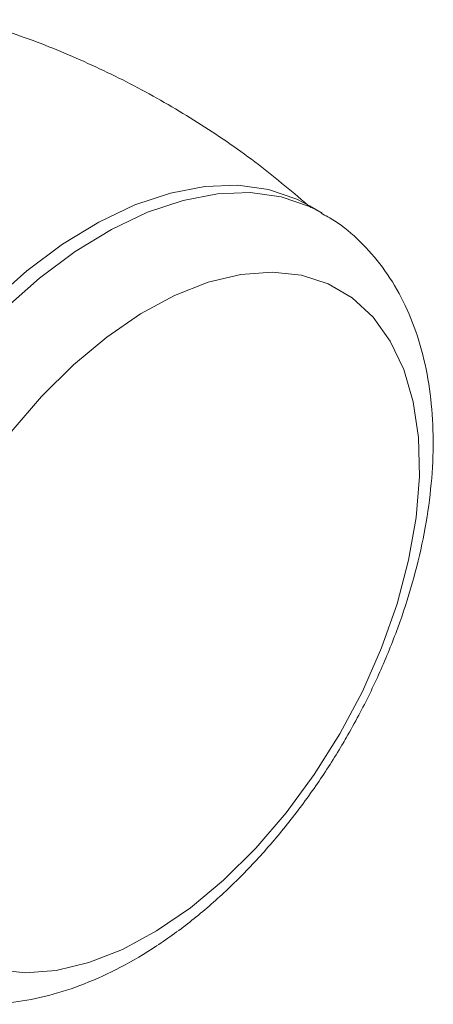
# Model space of a CAD drawing. Header units: millimetres. Extents: x 3 to 556, y 2 to 429.
# Tile 48 of 57: x 499 to 508, y 246 to 268. Entities that reach past the tile are written whole.
import ezdxf

# ---------------------------------------------------------------- set-up
doc = ezdxf.new("R2010")
doc.units = ezdxf.units.MM
doc.header["$LTSCALE"] = 2

msp = doc.modelspace()

# ---------------------------------------------------------------- linework, layer by layer
at = {"color": 7, "linetype": 'Continuous', "lineweight": 0}
msp.add_line((505.6094242, 264.0450415), (505.325365, 264.2090254), dxfattribs=at)
at = {"color": 7, "linetype": 'Continuous', "lineweight": 0, "flags": 128}
for points in [[(495.4361476, 258.5115999), (496.0454106, 259.4867931), (496.7132334, 260.4099008), (497.4305859, 261.2684341), (498.1877672, 262.0507896), (498.9745369, 262.7463865), (499.7802569, 263.3458135), (500.5940296, 263.8409665), (501.4048506, 264.2251493), (502.201754, 264.4931689), (502.9739659, 264.6413973), (503.7110406, 264.6678318), (504.4030115, 264.5721166), (505.0405208, 264.3555431), (505.325365, 264.2090254)], [(498.2797224, 247.0807529), (498.9366442, 247.0092101), (499.6373106, 247.0615509), (500.3706723, 247.2369513), (501.1251641, 247.5326443), (501.8888874, 247.9439678), (502.6497974, 248.4644333), (503.3958941, 249.0858341), (504.1154106, 249.7983697), (504.7970002, 250.5908024), (505.4299129, 251.4506364), (506.0041703, 252.3643114), (506.5107122, 253.3174159), (506.941553, 254.2949231), (507.2898954, 255.2814123), (507.5502484, 256.2613303), (507.7185052, 257.2192201), (507.7920119, 258.1399772), (507.7696095, 259.0090796), (507.651651, 259.8128224), (507.4399975, 260.5385276), (507.1379863, 261.1747531), (506.7503802, 261.7114634), (506.2832917, 262.1401946), (505.7440873, 262.4541848), (505.1412715, 262.6484849), (504.4843496, 262.720027), (503.7836833, 262.667687), (503.0503215, 262.4922873), (502.2958297, 262.1965928), (501.5321065, 261.7852685), (500.7711965, 261.2648053), (500.0251011, 260.6434045), (499.3055846, 259.9308689), (498.6239937, 259.1384347)]]:
    msp.add_lwpolyline(points, dxfattribs=at)
at = {"color": 8, "linetype": 'Continuous', "lineweight": 0, "flags": 128}
msp.add_lwpolyline([(498.4718264, 261.8868058), (499.2585961, 262.5824026), (500.0643161, 263.1818296), (500.8780888, 263.6769826), (501.6889098, 264.0611654), (502.4858132, 264.329185), (503.2580252, 264.4774134), (503.9950998, 264.5038479), (504.6870707, 264.4081327), (505.32458, 264.1915592), (505.5981249, 264.0515346)], dxfattribs=at)
at = {"color": 7, "linetype": 'Continuous', "lineweight": 0}
for points, knots in [([(505.3547861, 264.1676092), (504.9671807, 264.4954967), (504.1825245, 265.1592617), (502.9065246, 266.0369514), (501.5687699, 266.8236037), (500.1853516, 267.4931624), (498.8811802, 268.0198243), (498.027508, 268.2717246), (497.658088, 268.3807325)], [0, 0, 0, 0, 0.1722770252, 0.3487521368, 0.5238202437, 0.6973164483, 0.869016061, 1, 1, 1, 1]), ([(506.1491488, 252.2789552), (506.2439125, 252.4468121), (506.5160045, 252.9287747), (506.9150364, 253.7502891), (507.3185326, 254.7411863), (507.644231, 255.7430894), (507.8884079, 256.7450645), (508.0462468, 257.737327), (508.1133771, 258.709798), (508.0853944, 259.6517917), (507.9583713, 260.550737), (507.73031, 261.3921642), (507.4022473, 262.159369), (506.9816125, 262.8392107), (506.4746868, 263.4116642), (506.00614, 263.8154433), (505.6887869, 263.9859287), (505.5873261, 264.0404345)], [0, 0, 0, 0, 0.03831355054, 0.11000852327, 0.18182968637, 0.25384010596, 0.32612818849, 0.39877141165, 0.47181615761, 0.54523752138, 0.61882791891, 0.69205221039, 0.76420145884, 0.83455522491, 0.90273569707, 0.96890367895, 1, 1, 1, 1]), ([(495.6784722, 246.9298984), (495.7339745, 246.8929379), (495.987639, 246.7240157), (496.4988812, 246.527412), (497.1956154, 246.3483327), (497.9294201, 246.2857229), (498.6899858, 246.3292134), (499.4748991, 246.4824936), (500.2773423, 246.7457484), (501.0881203, 247.1181126), (501.8956958, 247.5951792), (502.6879464, 248.1693816), (503.4540539, 248.8312775), (504.1848173, 249.5708612), (504.8727602, 250.3782988), (505.4992341, 251.2288094), (505.9128447, 251.8743372), (506.1171659, 252.2241916), (506.1491488, 252.2789552)], [0, 0, 0, 0, 0.0180111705, 0.0823172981, 0.1464722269, 0.2112799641, 0.277464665, 0.3454471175, 0.4152428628, 0.4864837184, 0.558601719, 0.6310623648, 0.7034487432, 0.7756410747, 0.8476246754, 0.9194412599, 0.9873899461, 1, 1, 1, 1])]:
    msp.add_open_spline(points, degree=3, knots=knots, dxfattribs=at)

doc.saveas('drawing.dxf')
